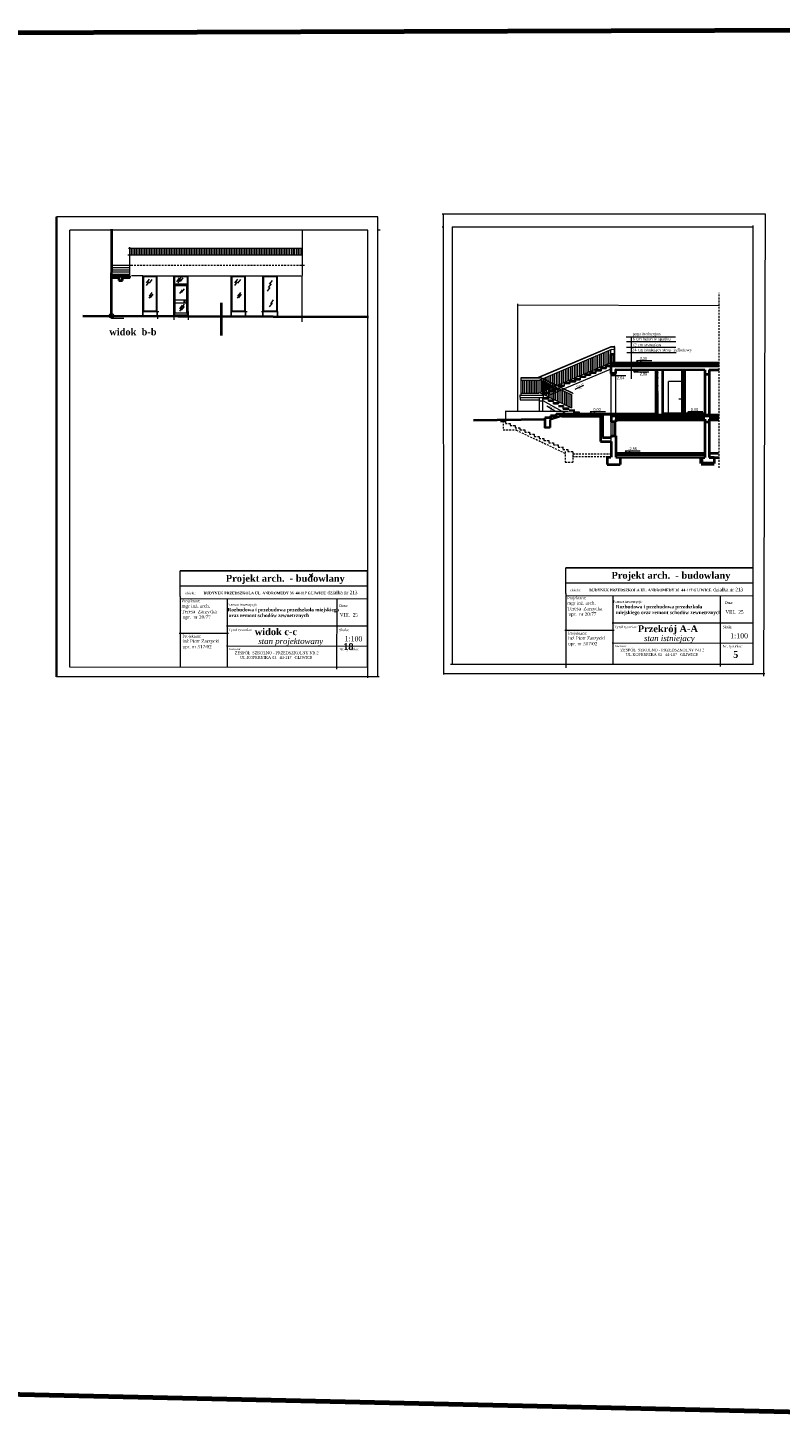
# Model space of a CAD drawing. Header units: millimetres. Extents: x 71367 to 297009, y -32559 to 7655.
# Tile 13 of 17: x 98363 to 103271, y -32559 to -23426. Entities that reach past the tile are written whole.
import ezdxf

# ---------------------------------------------------------------- set-up
doc = ezdxf.new("R2010")
doc.units = ezdxf.units.MM
doc.linetypes.add('2_LKR', pattern=[20, 12, -8])
doc.layers.get('0').update_dxf_attribs({"lineweight": 70})
doc.layers.add('wymiarowanie', color=7, linetype='Continuous', lineweight=30)
doc.styles.get("Standard").update_dxf_attribs({"font": 'phagspa.ttf'})

msp = doc.modelspace()

# ---------------------------------------------------------------- linework, layer by layer
at = {"color": 3, "lineweight": 70}
for p, q in [((107961.4, -23425.8), (71374.3, -23541.5)), ((108057.6, -32558.8), (71374.3, -31738.9))]:
    msp.add_line(p, q, dxfattribs=at)
at = {"lineweight": 35}
for p, q in [((98549.2, -24658.2), (98549.2, -27658.2)), ((99026.5, -25045.8), (99026.5, -25054)), ((101771.3, -26032.4), (101770.8, -25980.1)), ((101733.8, -26032.9), (101771.3, -26032.4))]:
    msp.add_line(p, q, dxfattribs=at)
at = {"lineweight": 20}
for p, q in [((101065, -24638.9), (103173.4, -24638.9)), ((101073.4, -24638.9), (101073.8, -27643.6)), ((103173.4, -24638.9), (103163.1, -27653.9)), ((101065, -24722.7), (101073.4, -24722.7)), ((101130.1, -24722.7), (103094.8, -24722.3)), ((101130.1, -24722.7), (101130.1, -27578.9)), ((103096.4, -27578.9), (103095.7, -24713.8)), ((99111.6, -25041.8), (99038, -25041.8)), ((99206.6, -25041.8), (100146.4, -25041.8)), ((99111.6, -25273.6), (99111.6, -25305.7)), ((99206.2, -25276), (99206.2, -25308.1)), ((99314, -25273.6), (99314, -25305.7)), ((99314.1, -25276), (99314.1, -25308.1)), ((99319, -25273.6), (99319, -25305.7)), ((99408.6, -25276), (99408.6, -25308.1)), ((99408.6, -25276), (99408.6, -25308.1)), ((99619.8, -25218.8), (99619.8, -25430.8)), ((99627.1, -25218.8), (99627.1, -25430.8)), ((99688.4, -25273.6), (99688.4, -25305.7)), ((99783, -25276), (99783, -25308.1)), ((99895.8, -25273.6), (99895.8, -25305.7)), ((99990.4, -25276), (99990.4, -25308.1)), ((102875.8, -25237.7), (101560.6, -25232.9)), ((102166.1, -25505.1), (101692.3, -25706.5)), ((102166.6, -25507.5), (101698.5, -25706.5)), ((102171.3, -25523.9), (101723.8, -25714.2)), ((102058.5, -25654.7), (102058.5, -25569.9)), ((102070.7, -25650.6), (102070.7, -25563.1)), ((102082.4, -25647.9), (102082.4, -25559.9)), ((102094.9, -25642.8), (102094.8, -25554.8)), ((102106.5, -25638), (102106.4, -25550)), ((102118.2, -25632.4), (102118.1, -25544.4)), ((102130.1, -25627.6), (102130, -25539.6)), ((102141.9, -25625.1), (102141.8, -25537.1)), ((102154.1, -25616.1), (102154.1, -25531.3)), ((102165.9, -25616.1), (102165.8, -25528.1)), ((102190.6, -25524.1), (102171.1, -25524.3)), ((102167.1, -25609.8), (101816.1, -25758.2)), ((101846.3, -25747.3), (101846.3, -25662.5)), ((101858.1, -25741.7), (101858.1, -25656.9)), ((102165.8, -25652.3), (101862.6, -25780.3)), ((101869.8, -25736.8), (101869.8, -25652)), ((101881.7, -25729.3), (101881.7, -25644.5)), ((101893.5, -25729.3), (101893.4, -25641.3)), ((101905.2, -25720.6), (101905.1, -25638.5)), ((101917, -25714.4), (101917, -25629.6)), ((101928.7, -25710.7), (101928.7, -25626.4)), ((101940.3, -25704), (101940.3, -25619.2)), ((101952.3, -25699.7), (101952.3, -25614.9)), ((101964, -25694.1), (101964, -25609.3)), ((101964, -25699.7), (101964, -25611.7)), ((101976, -25690.5), (101976, -25605.7)), ((101988, -25685.1), (101988, -25600.3)), ((101999.8, -25680.7), (101999.8, -25595.9)), ((102011.5, -25675.8), (102011.5, -25591)), ((102023.3, -25670.4), (102023.3, -25585.6)), ((102035.2, -25663.8), (102035.2, -25579)), ((102046.9, -25663.8), (102046.9, -25575.8)), ((102065, -25661.3), (102065, -25653.3)), ((102065, -25653.3), (102103, -25653.3)), ((102065, -25661.3), (102103, -25661.3)), ((102068.9, -25663.6), (102068.9, -25676.9)), ((102099, -25646.4), (102099, -25638.4)), ((102099, -25638.4), (102137, -25638.4)), ((102099, -25646.4), (102137, -25646.4)), ((102102.9, -25648), (102102.9, -25661.3)), ((102103, -25653.3), (102103, -25661.3)), ((102103.1, -25653.3), (102103.1, -25661.3)), ((102133, -25633.1), (102133, -25625.1)), ((102133, -25625.1), (102168.4, -25625.1)), ((102133, -25633.1), (102168.4, -25633.1)), ((102136.9, -25633.1), (102136.9, -25646.4)), ((102137, -25638.4), (102137, -25646.4)), ((102137.1, -25638.4), (102137.1, -25646.4)), ((102168.4, -25633.1), (102168.4, -25609.8)), ((102168.4, -25944.2), (102168.4, -25654.8)), ((102199.8, -26200.1), (102199.8, -25649.4)), ((102473.7, -25662.1), (102459.3, -25669.1)), ((102459.7, -25652.8), (102459.7, -25947)), ((102460.4, -25651.6), (102473.7, -25662.1)), ((102474.9, -25953.6), (102474.5, -25651.8)), ((101592.6, -25809.3), (101592.6, -25724.5)), ((101604.1, -25809.3), (101604.1, -25724.5)), ((101615.3, -25809.3), (101615.3, -25724.5)), ((101626.4, -25809.3), (101626.4, -25724.5)), ((101637.5, -25809.3), (101637.5, -25724.5)), ((101648.7, -25809.3), (101648.7, -25724.5)), ((101659.9, -25809.3), (101659.9, -25724.5)), ((101671.1, -25809.3), (101671.1, -25724.5)), ((101682, -25809.3), (101682, -25724.5)), ((101692.8, -25708.9), (101692.5, -25709.1)), ((101692.8, -25708.9), (101692.5, -25709.1)), ((101693.4, -25809.3), (101693.4, -25724.5)), ((101720.9, -25715.4), (101700.7, -25724)), ((101720.9, -25715.4), (101700.7, -25724)), ((101704.8, -25805.4), (101704.9, -25721.7)), ((101704.9, -25806.5), (101704.9, -25721.7)), ((101913.7, -25821.5), (101705.2, -25722.1)), ((101918.9, -25809.9), (101707.4, -25709)), ((101919.4, -25807.4), (101707.9, -25706.6)), ((101716.6, -25802.2), (101716.6, -25717.4)), ((101716.6, -25800.2), (101716.6, -25717.4)), ((101723.9, -25816.3), (101724.1, -25731.3)), ((101728.4, -25716.4), (101728.4, -25712.1)), ((101728.4, -25716.4), (101728.4, -25712.1)), ((101728.4, -25796.9), (101728.4, -25719)), ((101728.4, -25795.3), (101728.4, -25719)), ((101735.6, -25822.9), (101735.6, -25736.7)), ((101740.1, -25722), (101740.1, -25706.3)), ((101740.1, -25722), (101740.1, -25706.3)), ((101740.1, -25791.1), (101740.1, -25724.6)), ((101740.1, -25790.3), (101740.1, -25724.6)), ((101747.5, -25827.5), (101747.5, -25742.4)), ((101751.9, -25727.6), (101751.9, -25702.5)), ((101751.9, -25727.6), (101751.9, -25702.5)), ((101751.9, -25787.3), (101751.9, -25730.2)), ((101751.9, -25785.3), (101751.9, -25730.2)), ((101759.2, -25835.4), (101759.3, -25748.1)), ((101763.6, -25733.2), (101763.6, -25697.7)), ((101763.6, -25782.5), (101763.6, -25735.8)), ((101763.6, -25780.3), (101763.6, -25735.8)), ((101770.9, -25838.7), (101771, -25753.7)), ((101775.3, -25738.7), (101775.3, -25693.4)), ((101775.3, -25778.2), (101775.3, -25741.4)), ((101775.3, -25775.4), (101775.3, -25741.4)), ((101787.1, -25744.4), (101787.1, -25686.1)), ((101787.1, -25770.9), (101787.1, -25747.1)), ((101787.1, -25770.4), (101787.1, -25747.1)), ((101799.2, -25750.1), (101799.2, -25682.3)), ((101799.2, -25767.1), (101799.2, -25752.8)), ((101799.2, -25765.3), (101799.2, -25752.8)), ((101811.1, -25755.8), (101811.1, -25676.8)), ((101822.9, -25755.3), (101822.9, -25671.6)), ((101834.6, -25752), (101834.6, -25667.2)), ((101846.4, -25752), (101846.3, -25664)), ((101861.8, -25750.1), (101861.8, -25763.4)), ((101861.9, -25745.8), (101861.9, -25737.8)), ((101861.9, -25737.8), (101899.8, -25737.8)), ((101861.9, -25745.8), (101899.8, -25745.8)), ((101861.9, -25753), (101861.9, -25761)), ((101861.9, -25753), (101861.9, -25761)), ((101861.9, -25753), (101861.9, -25761)), ((101897.7, -25733.6), (101897.7, -25725.6)), ((101897.7, -25725.6), (101935.6, -25725.6)), ((101897.7, -25733.6), (101935.6, -25733.6)), ((101899.8, -25732.5), (101899.8, -25745.8)), ((101899.8, -25737.8), (101899.8, -25745.8)), ((101929.3, -25720.2), (101929.3, -25712.2)), ((101929.3, -25712.2), (101967.2, -25712.2)), ((101929.3, -25720.2), (101967.2, -25720.2)), ((101935.4, -25716.9), (101935.4, -25730.2)), ((101935.6, -25725.6), (101935.6, -25733.6)), ((101963.8, -25696.7), (102001.8, -25696.7)), ((101963.8, -25704.7), (101963.8, -25697)), ((101963.8, -25704.7), (102001.8, -25704.7)), ((101967.2, -25712.2), (101967.2, -25720.2)), ((101967.3, -25704.7), (101967.3, -25718)), ((101996.7, -25690.2), (101996.7, -25682.2)), ((101996.7, -25682.2), (102034.6, -25682.2)), ((101996.7, -25690.2), (102034.6, -25690.2)), ((102001.7, -25691.4), (102001.7, -25704.7)), ((102001.8, -25696.7), (102001.8, -25704.7)), ((102031.2, -25676.9), (102031.2, -25668.9)), ((102031.2, -25668.9), (102069.1, -25668.9)), ((102031.2, -25676.9), (102069.1, -25676.9)), ((102034.6, -25682.2), (102034.6, -25690.2)), ((102034.7, -25676.9), (102034.7, -25690.2)), ((102069.1, -25668.9), (102069.1, -25676.9)), ((102474.8, -25708.9), (102458.8, -25719.6)), ((102458.8, -25719.6), (102472.9, -25726.1)), ((102459.3, -25669.1), (102475, -25676.2)), ((102475, -25676.2), (102459.3, -25685.8)), ((102459.3, -25685.8), (102473.2, -25693.1)), ((102473.7, -25747.1), (102459.3, -25754.2)), ((102459.3, -25754.2), (102475, -25761.2)), ((102473.2, -25693.1), (102459.8, -25702.5)), ((102459.8, -25702.5), (102474.8, -25708.9)), ((102472.9, -25726.1), (102460.1, -25736.2)), ((102460.4, -25736.7), (102473.7, -25747.1)), ((101574, -25820.5), (101726, -25820.5)), ((101574.1, -25835.4), (101726.3, -25835.5)), ((101574.3, -25835.5), (101574.3, -25818.7)), ((101575.9, -25844.5), (101575.9, -25844.5)), ((101813.1, -25759.4), (101696.3, -25808.8)), ((101813.1, -25759.4), (101696.3, -25808.8)), ((101912.5, -25906.2), (101707.5, -25808.4)), ((101725.5, -25810.2), (101725.5, -25802.2)), ((101725.5, -25802.2), (101763.4, -25802.2)), ((101725.5, -25810.2), (101725.5, -25802.2)), ((101725.5, -25802.2), (101763.4, -25802.2)), ((101725.5, -25810.2), (101725.5, -25802.2)), ((101725.5, -25802.2), (101763.4, -25802.2)), ((101725.5, -25810.2), (101763.4, -25810.2)), ((101725.5, -25810.2), (101763.4, -25810.2)), ((101725.5, -25810.2), (101763.4, -25810.2)), ((101725.7, -25810.2), (101725.7, -25802.2)), ((101725.7, -25802.2), (101763.6, -25802.2)), ((101725.7, -25810.2), (101763.6, -25810.2)), ((101726.1, -25820.5), (101726.1, -25836.1)), ((101727.3, -25836.6), (101760.3, -25836.6)), ((101727.3, -25844.6), (101760.3, -25844.6)), ((101859.6, -25781.6), (101755.8, -25825.4)), ((101760.3, -25836.6), (101760.3, -25844.6)), ((101760.3, -25836.6), (101760.3, -25844.6)), ((101760.3, -25836.6), (101760.3, -25844.6)), ((101761.5, -25794.2), (101761.5, -25786.2)), ((101761.5, -25786.2), (101799.4, -25786.2)), ((101761.5, -25794.2), (101761.5, -25786.2)), ((101761.5, -25786.2), (101799.4, -25786.2)), ((101761.5, -25794.2), (101761.5, -25786.2)), ((101761.5, -25786.2), (101799.4, -25786.2)), ((101761.5, -25794.2), (101799.4, -25794.2)), ((101761.5, -25794.2), (101799.4, -25794.2)), ((101761.5, -25794.2), (101799.4, -25794.2)), ((101761.7, -25794.2), (101761.7, -25786.2)), ((101763.4, -25796.9), (101763.4, -25810.2)), ((101763.4, -25796.9), (101763.4, -25810.2)), ((101763.4, -25796.9), (101763.4, -25810.2)), ((101763.6, -25796.9), (101763.6, -25810.2)), ((101782.7, -25845.6), (101782.7, -25760.8)), ((101793.4, -25783.2), (101793.4, -25775.2)), ((101793.4, -25775.2), (101831.3, -25775.2)), ((101793.4, -25783.2), (101793.4, -25775.2)), ((101793.4, -25775.2), (101831.3, -25775.2)), ((101793.4, -25783.2), (101793.4, -25775.2)), ((101793.4, -25775.2), (101831.3, -25775.2)), ((101793.4, -25783.2), (101831.3, -25783.2)), ((101793.4, -25783.2), (101831.3, -25783.2)), ((101793.4, -25783.2), (101831.3, -25783.2)), ((101794.4, -25850), (101794.4, -25765.2)), ((101799.2, -25767.1), (101799.2, -25766.9)), ((101799.2, -25780.9), (101799.2, -25794.2)), ((101799.2, -25780.9), (101799.2, -25794.2)), ((101799.2, -25780.9), (101799.2, -25794.2)), ((101799.4, -25786.2), (101799.4, -25794.2)), ((101799.4, -25786.2), (101799.4, -25794.2)), ((101799.4, -25786.2), (101799.4, -25794.2)), ((101806.2, -25855.3), (101806.2, -25770.5)), ((101811.1, -25760.3), (101811.1, -25758.5)), ((101811.1, -25760.3), (101811.1, -25758.5)), ((101818.1, -25860.7), (101818.1, -25775.9)), ((101824.1, -25762), (101824.1, -25755.4)), ((101824.1, -25755.4), (101862, -25755.4)), ((101824.1, -25762), (101824.1, -25755.4)), ((101824.1, -25755.4), (101862, -25755.4)), ((101827.1, -25763.4), (101862, -25763.4)), ((101827.1, -25763.4), (101862, -25763.4)), ((101827.9, -25763.4), (101827.9, -25763.8)), ((101827.9, -25766.5), (101827.9, -25774.3)), ((101827.9, -25766.5), (101827.9, -25774.3)), ((101827.9, -25766.5), (101827.9, -25774.3)), ((101830.2, -25864.6), (101830.2, -25779.8)), ((101831.3, -25775.2), (101831.3, -25783.2)), ((101831.3, -25775.2), (101831.3, -25783.2)), ((101831.3, -25775.2), (101831.3, -25783.2)), ((101842, -25871.8), (101842, -25787)), ((101853.7, -25876.1), (101853.7, -25791.3)), ((101865.4, -25880.9), (101865.4, -25796.1)), ((101877.2, -25888.9), (101877.2, -25804.1)), ((101888.9, -25894.7), (101888.9, -25809.9)), ((101900.7, -25899.9), (101900.7, -25815.1)), ((101912.4, -25904.2), (101912.4, -25819.4)), ((101919.4, -25807.4), (101918.9, -25809.9)), ((101933.6, -25782.6), (101990.4, -25756.5)), ((102474.8, -25793.9), (102458.8, -25804.6)), ((102458.8, -25804.6), (102472.9, -25811.2)), ((102475, -25761.2), (102459.3, -25770.9)), ((102459.3, -25770.9), (102473.2, -25778.2)), ((102473.7, -25832.2), (102459.3, -25839.3)), ((102459.3, -25839.3), (102475, -25846.3)), ((102475, -25846.3), (102459.3, -25856)), ((102473.2, -25778.2), (102459.8, -25787.6)), ((102459.8, -25787.6), (102474.8, -25793.9)), ((102472.9, -25811.2), (102460.1, -25821.2)), ((102460.4, -25821.8), (102473.7, -25832.2)), ((102610.5, -25844.5), (102625, -25844.5)), ((102610.5, -25845.8), (102625, -25845.8)), ((101748.3, -25890.6), (101800.9, -25924)), ((101759.9, -25852.4), (101792.9, -25852.4)), ((101759.9, -25860.4), (101792.9, -25860.4)), ((101760.3, -25860.5), (101760.2, -25852.4)), ((101792.9, -25852.4), (101792.9, -25860.4)), ((101793.1, -25877.4), (101793.1, -25864.4)), ((101793.1, -25869.4), (101826.1, -25869.4)), ((101793.1, -25877.4), (101826.1, -25877.4)), ((101825, -25887.6), (101858, -25887.6)), ((101825, -25895.6), (101858, -25895.6)), ((101826.1, -25869.4), (101826.1, -25877.4)), ((101826.1, -25869.4), (101826.1, -25877.4)), ((101856.1, -25911.4), (101856.1, -25898.4)), ((101856.1, -25903.4), (101894, -25903.4)), ((101856.1, -25911.4), (101894, -25911.4)), ((101858, -25887.6), (101858, -25895.6)), ((101858, -25887.6), (101858, -25895.6)), ((101893.9, -25916.1), (101931.8, -25916.1)), ((101893.9, -25924.1), (101931.8, -25924.1)), ((101923, -25929.7), (101960.9, -25929.7)), ((101923, -25929.7), (101923, -25937.7)), ((101960.9, -25929.7), (101960.9, -25937.7)), ((102474.8, -25879), (102458.8, -25889.7)), ((102458.8, -25889.7), (102472.9, -25896.3)), ((102459.3, -25856), (102473.2, -25863.3)), ((102473.7, -25917.3), (102459.3, -25924.3)), ((102459.3, -25924.3), (102475, -25931.4)), ((102475, -25931.4), (102459.3, -25941)), ((102473.2, -25863.3), (102459.8, -25872.6)), ((102459.8, -25872.6), (102474.8, -25879)), ((102472.9, -25896.3), (102460.1, -25906.3)), ((102460.4, -25906.8), (102473.7, -25917.3)), ((101923, -25937.7), (101960.9, -25937.7)), ((101955.4, -25944.2), (101955.4, -25952.2)), ((101955.4, -25944.2), (101955.5, -25955.7)), ((101956.8, -25942.9), (101956.8, -25942.9)), ((102108.3, -25944.3), (102108.3, -25948)), ((102168.4, -26225.2), (102168.4, -25948)), ((102171, -25948), (102171, -25943.9)), ((102180.6, -25994.5), (102180.6, -26087)), ((102190, -25995.8), (102190, -26085.6)), ((102809.7, -26226.5), (102829.5, -26226.5)), ((100221, -26985.3), (100196.8, -27009.5)), ((100197.2, -26988.1), (100222.4, -27001.3)), ((100579.3, -27598.3), (100578.6, -26967.3)), ((99356.2, -27065), (100578.7, -27065)), ((101873.3, -27045.7), (103095.8, -27045.7)), ((99354.2, -27147.2), (100574.2, -27148.6)), ((101871.3, -27127.9), (103091.3, -27129.3)), ((99348.3, -27373.1), (99672.1, -27373.4)), ((101865.4, -27353.8), (102189.1, -27354.1)), ((99355.5, -27545.9), (99355.5, -27596.9)), ((103098.4, -27578.9), (101120, -27578.9)), ((101872.6, -27526.6), (101872.6, -27599.6)), ((100581.3, -27598.3), (98635.9, -27596.1))]:
    msp.add_line(p, q, dxfattribs=at)
at = {"lineweight": 40}
for p, q in [((98907.8, -25303.8), (98909.8, -24737.5)), ((102168.4, -25679.8), (102168.4, -25555.3)), ((102168.4, -25630.9), (102873.2, -25629.9)), ((102199, -25630.4), (102199, -25620.4)), ((102199.6, -25680.3), (102199.6, -25654.4)), ((102199.9, -25654.6), (102779.7, -25654.8)), ((102332.9, -25655.5), (102316.2, -25670.1)), ((102502.9, -25655.3), (102502.9, -25956)), ((102635.3, -25954.7), (102634.8, -25654.7)), ((102649.9, -25954.7), (102649.7, -25654.7)), ((102779.7, -25654.8), (102779.7, -25954.6)), ((102808.8, -25654.8), (102872.8, -25654.8)), ((102808.8, -25654.8), (102808.8, -25954.3)), ((102808.8, -25654.8), (102818.7, -25654.8)), ((102183.4, -25680.9), (102166.8, -25695.4)), ((102459.6, -25744.2), (102459.9, -25943.8)), ((101843.7, -25955.2), (101771.2, -25980.7)), ((102099, -25944), (102099, -26123.5)), ((102099.1, -25944.3), (102099.2, -26122.6)), ((102112.1, -25947.7), (102112.1, -26097.9)), ((102112.2, -25948), (102112.2, -26098.1)), ((102199.9, -25995.9), (102168.4, -25995.8)), ((102474.8, -25944.1), (102474.8, -25954.8)), ((102779.7, -25977.8), (102779.7, -26226.8)), ((102808.8, -25996.7), (102779.7, -25996.6)), ((102808.8, -25978.2), (102808.8, -26226.9)), ((102112.1, -26097.9), (102170.1, -26097.9)), ((102112.2, -26098.1), (102168.5, -26098.1)), ((102166.9, -26087.1), (102201.9, -26087.1)), ((102168.4, -26087.3), (102199.9, -26087.2)), ((102098.6, -26122.3), (102166.9, -26122.1)), ((102099.2, -26122.5), (102168.4, -26122.4)), ((102143.4, -26225.7), (102167.5, -26225.6)), ((102143.6, -26225.4), (102143.6, -26273.2)), ((102143.6, -26273.2), (102228.2, -26273.2)), ((102199.9, -26225.7), (102779.7, -26226.8)), ((102228.3, -26225.1), (102228.3, -26273.2)), ((102755.6, -26226.9), (102779.7, -26226.8)), ((102808.8, -26226.9), (102873, -26227.1)), ((102809.7, -26226.5), (102840.4, -26226.5)), ((102840.4, -26226.3), (102840.4, -26266.9))]:
    msp.add_line(p, q, dxfattribs=at)
at = {"color": 0, "lineweight": 20}
for p, q in [((100152.5, -24739.4), (100150, -25343.6)), ((99015, -24906.2), (100153.3, -24906.2)), ((99018.8, -24862.8), (100149, -24862.8)), ((99026.3, -25061), (99026.3, -24856)), ((98907.3, -24973.4), (99036.5, -24973.4)), ((98907.8, -24988.2), (99026.3, -24988.2)), ((98907.8, -25002.4), (99026.3, -25002.4)), ((98907.8, -25017), (99026.3, -25017)), ((98907.8, -25031.3), (99026.3, -25031.3)), ((99111.6, -25304.1), (99111.6, -25041.8)), ((99111.6, -25041.8), (99206.2, -25041.8)), ((99112.2, -25041.8), (99206.6, -25041.8)), ((99116.6, -25046.8), (99116.6, -25273.4)), ((99116.6, -25046.8), (99201.5, -25046.8)), ((99121.2, -25041.8), (99206.1, -25041.8)), ((99150.8, -25080.8), (99133, -25105)), ((99152.5, -25064.7), (99134.6, -25088.9)), ((99172, -25066.4), (99154.1, -25090.6)), ((99201.5, -25273.4), (99201.5, -25046.8)), ((99206.2, -25304.1), (99206.2, -25041.8)), ((99314, -25304.1), (99314, -25041.8)), ((99314, -25304.1), (99314, -25041.8)), ((99314, -25041.8), (99408.6, -25041.8)), ((99319, -25046.8), (99319, -25299.1)), ((99319, -25046.8), (99403.9, -25046.8)), ((99319, -25094.2), (99408.4, -25094.2)), ((99319, -25099.1), (99403.9, -25099.1)), ((99322, -25106.3), (99397.9, -25106.3)), ((99323.1, -25286), (99323.1, -25104.1)), ((99350.1, -25056.5), (99332.2, -25080.7)), ((99350.1, -25056.5), (99332.2, -25080.7)), ((99350.1, -25056.5), (99332.2, -25080.7)), ((99359, -25063.9), (99341.1, -25088)), ((99360.1, -25051.8), (99342.2, -25076)), ((99374.3, -25055.4), (99356.4, -25079.6)), ((99397.9, -25106.3), (99397.9, -25286)), ((99403.9, -25301.6), (99403.9, -25046.8)), ((99408.6, -25304.1), (99408.6, -25041.8)), ((99688.4, -25304.1), (99688.4, -25041.8)), ((99688.4, -25041.8), (99783, -25041.8)), ((99693.4, -25046.8), (99693.4, -25273.4)), ((99693.4, -25046.8), (99778.3, -25046.8)), ((99698, -25041.8), (99792.6, -25041.8)), ((99727.7, -25080.8), (99709.8, -25105)), ((99729.3, -25064.7), (99711.4, -25088.9)), ((99748.8, -25066.4), (99730.9, -25090.6)), ((99778.3, -25273.4), (99778.3, -25046.8)), ((99783, -25304.1), (99783, -25041.8)), ((99895.8, -25305.7), (99895.8, -25041.8)), ((99895.8, -25041.8), (99990.4, -25041.8)), ((99895.8, -25304.1), (99895.8, -25041.8)), ((99895.8, -25041.8), (99990.4, -25041.8)), ((99900.8, -25046.8), (99900.8, -25273.4)), ((99900.8, -25046.8), (99985.7, -25046.8)), ((99948.9, -25094.9), (99931, -25119.1)), ((99955.6, -25073.3), (99937.7, -25097.5)), ((99985.7, -25273.4), (99985.7, -25046.8)), ((99990.4, -25304.7), (99990.4, -25041.8)), ((99990.4, -25304.1), (99990.4, -25041.8)), ((99168.6, -25164.4), (99150.7, -25188.5)), ((99172, -25150.9), (99154.1, -25175)), ((99177.9, -25161.8), (99160, -25186)), ((99321.4, -25198.2), (99399.3, -25198.2)), ((99369.5, -25133.8), (99351.6, -25158)), ((99381.1, -25127), (99363.2, -25151.1)), ((99380.7, -25198), (99380.7, -25219.3)), ((99385.6, -25198), (99385.6, -25219.3)), ((99745.4, -25164.4), (99727.5, -25188.5)), ((99748.8, -25150.9), (99730.9, -25175)), ((99754.7, -25161.8), (99736.8, -25186)), ((99940.7, -25119.2), (99922.9, -25143.4)), ((99962.4, -25200.2), (99944.5, -25224.4)), ((99206.5, -25278.4), (99111.6, -25278.4)), ((99216, -25278.4), (99112.1, -25278.4)), ((99201.5, -25273.4), (99116.6, -25273.4)), ((99322.2, -25218.1), (99399.3, -25218.1)), ((99397.9, -25286), (99323.1, -25286)), ((99369.5, -25233.9), (99351.6, -25258.1)), ((99369.5, -25249.3), (99351.6, -25273.5)), ((99381.1, -25227.1), (99363.2, -25251.3)), ((99381.1, -25242.5), (99363.2, -25266.7)), ((99783.3, -25278.4), (99688.4, -25278.4)), ((99792.8, -25278.4), (99688.9, -25278.4)), ((99778.3, -25273.4), (99693.4, -25273.4)), ((99990.2, -25278.4), (99886.3, -25278.4)), ((99990.7, -25278.4), (99895.8, -25278.4)), ((99985.7, -25273.4), (99900.8, -25273.4)), ((99955.6, -25220.5), (99937.7, -25244.6)), ((99990.4, -25288.7), (99991.8, -25288.7)), ((101559, -25927.5), (101559, -25225.3)), ((98907.8, -25319), (98987.2, -25319)), ((99207.1, -25303), (99207.1, -25323.4)), ((99313.7, -25304.1), (99209.8, -25304.1)), ((99408.2, -25304.1), (99304.3, -25304.1)), ((99408.9, -25304.1), (99314, -25304.1)), ((99314.2, -25301.8), (99314.2, -25328.8)), ((99403.9, -25299.1), (99319, -25299.1)), ((99408.9, -25304.1), (99408.9, -25328.8)), ((102267.6, -25440.7), (102589, -25440.7)), ((102269.7, -25472), (102591, -25472)), ((102298.3, -25439.5), (102298.3, -25714.1)), ((102160.3, -25507.5), (102160, -25507.5)), ((102193.3, -25505.1), (102166.1, -25505.1)), ((102193.3, -25507.5), (102166.6, -25507.5)), ((102191.4, -25609.4), (102191.4, -25505.1)), ((102193.3, -25615), (102193.3, -25505.1)), ((102269.4, -25507), (102590.8, -25507)), ((102271.5, -25543.5), (102592.9, -25543.5)), ((102191.4, -25608.9), (102191.4, -25616)), ((101580.6, -25706.1), (101708, -25706.6)), ((101580.7, -25708.5), (101707.6, -25709)), ((101580.9, -25819.5), (101580.9, -25706.8)), ((101581.4, -25723.6), (101700.7, -25724)), ((102543.1, -25944.8), (102542.9, -25731.9)), ((102628.3, -25731.9), (102542.9, -25731.9)), ((102628.3, -25731.9), (102628.6, -25944.1)), ((101574.5, -25835.8), (101574.5, -25852.4)), ((101579.7, -25808.5), (101697.8, -25808.5)), ((101699.1, -25836.9), (101699.1, -25858.8)), ((101699.3, -25837.2), (101699.3, -25929.8)), ((101721.8, -25927.9), (101721.8, -25837.3)), ((101725.9, -25820.4), (101725.9, -25835.5)), ((101727.3, -25836.6), (101727.3, -25844.6)), ((101889.7, -25927.6), (101478.1, -25928.2)), ((101479.5, -25927.1), (101479.5, -26002.2)), ((101574.5, -25852.4), (101699.3, -25852.4)), ((101699, -25858.8), (101721.8, -25858.8)), ((101721.8, -25856.6), (101882.7, -25945)), ((103171.6, -27638.9), (101073.4, -27638.9))]:
    msp.add_line(p, q, dxfattribs=at)
at = {"lineweight": 9}
for p, q in [((99037.3, -24906.2), (99037.3, -24862.5)), ((99048.2, -24906.2), (99048.2, -24862.5)), ((99059, -24906.2), (99059, -24862.5)), ((99070, -24906.2), (99070, -24862.5)), ((99080.9, -24906.2), (99080.9, -24862.5)), ((99091.8, -24906.2), (99091.8, -24862.5)), ((99102.7, -24906.2), (99102.7, -24862.5)), ((99113.5, -24906.2), (99113.5, -24862.5)), ((99124.5, -24906.2), (99124.5, -24862.5)), ((99135.4, -24906.2), (99135.4, -24862.5)), ((99146.2, -24906.2), (99146.2, -24862.5)), ((99157.1, -24906.2), (99157.1, -24862.5)), ((99168.1, -24906.2), (99168.1, -24862.5)), ((99179, -24906.2), (99179, -24862.5)), ((99189.9, -24906.2), (99189.9, -24862.5)), ((99200.7, -24906.2), (99200.7, -24862.5)), ((99211.7, -24906.2), (99211.7, -24862.5)), ((99222.6, -24906.2), (99222.6, -24862.5)), ((99233.4, -24906.2), (99233.4, -24862.5)), ((99244.3, -24906.2), (99244.3, -24862.5)), ((99255.3, -24906.2), (99255.3, -24862.5)), ((99266.2, -24906.2), (99266.2, -24862.5)), ((99277.1, -24906.2), (99277.1, -24862.5)), ((99287.9, -24906.2), (99287.9, -24862.5)), ((99298.9, -24906.2), (99298.9, -24862.5)), ((99309.8, -24906.2), (99309.8, -24862.5)), ((99320.6, -24906.2), (99320.6, -24862.5)), ((99331.5, -24906.2), (99331.5, -24862.5)), ((99342.4, -24906.2), (99342.4, -24862.5)), ((99353.4, -24906.2), (99353.4, -24862.5)), ((99364.3, -24906.2), (99364.3, -24862.5)), ((99375.1, -24906.2), (99375.1, -24862.5)), ((99386.1, -24906.2), (99386.1, -24862.5)), ((99397, -24906.2), (99397, -24862.5)), ((99407.8, -24906.2), (99407.8, -24862.5)), ((99418.7, -24906.2), (99418.7, -24862.5)), ((99429.6, -24906.2), (99429.6, -24862.5)), ((99440.5, -24906.2), (99440.5, -24862.5)), ((99451.5, -24906.2), (99451.5, -24862.5)), ((99462.3, -24906.2), (99462.3, -24862.5)), ((99473.3, -24906.2), (99473.3, -24862.5)), ((99484.2, -24906.2), (99484.2, -24862.5)), ((99495, -24906.2), (99495, -24862.5)), ((99505.9, -24906.2), (99505.9, -24862.5)), ((99516.8, -24906.2), (99516.8, -24862.5)), ((99527.7, -24906.2), (99527.7, -24862.5)), ((99538.6, -24906.2), (99538.6, -24862.5)), ((99549.5, -24906.2), (99549.5, -24862.5)), ((99560.5, -24906.2), (99560.5, -24862.5)), ((99571.4, -24906.2), (99571.4, -24862.5)), ((99582.2, -24906.2), (99582.2, -24862.5)), ((99593.1, -24906.2), (99593.1, -24862.5)), ((99604, -24906.2), (99604, -24862.5)), ((99614.9, -24906.2), (99614.9, -24862.5)), ((99625.8, -24906.2), (99625.8, -24862.5)), ((99636.6, -24906.2), (99636.6, -24862.5)), ((99647.6, -24906.2), (99647.6, -24862.5)), ((99658.6, -24906.2), (99658.6, -24862.5)), ((99669.4, -24906.2), (99669.4, -24862.5)), ((99680.3, -24906.2), (99680.3, -24862.5)), ((99691.2, -24906.2), (99691.2, -24862.5)), ((99702.1, -24906.2), (99702.1, -24862.5)), ((99713, -24906.2), (99713, -24862.5)), ((99723.8, -24906.2), (99723.8, -24862.5)), ((99734.8, -24906.2), (99734.8, -24862.5)), ((99745.7, -24906.2), (99745.7, -24862.5)), ((99756.6, -24906.2), (99756.6, -24862.5)), ((99767.5, -24906.2), (99767.5, -24862.5)), ((99778.4, -24906.2), (99778.4, -24862.5)), ((99789.3, -24906.2), (99789.3, -24862.5)), ((99800.2, -24906.2), (99800.2, -24862.5)), ((99811, -24906.2), (99811, -24862.5)), ((99822, -24906.2), (99822, -24862.5)), ((99832.9, -24906.2), (99832.9, -24862.5)), ((99843.7, -24906.2), (99843.7, -24862.5)), ((99854.7, -24906.2), (99854.7, -24862.5)), ((99865.6, -24906.2), (99865.6, -24862.5)), ((99876.5, -24906.2), (99876.5, -24862.5)), ((99887.4, -24906.2), (99887.4, -24862.5)), ((99898.2, -24906.2), (99898.2, -24862.5)), ((99909.2, -24906.2), (99909.2, -24862.5)), ((99920.1, -24906.2), (99920.1, -24862.5)), ((99930.9, -24906.2), (99930.9, -24862.5)), ((99941.8, -24906.2), (99941.8, -24862.5)), ((99952.8, -24906.2), (99952.8, -24862.5)), ((99963.7, -24906.2), (99963.7, -24862.5)), ((99974.6, -24906.2), (99974.6, -24862.5)), ((99985.4, -24906.2), (99985.4, -24862.5)), ((99996.4, -24906.2), (99996.4, -24862.5)), ((100007.3, -24906.2), (100007.3, -24862.5)), ((100018.1, -24906.2), (100018.1, -24862.5)), ((100029, -24906.2), (100029, -24862.5)), ((100040, -24906.2), (100040, -24862.5)), ((100050.9, -24906.2), (100050.9, -24862.5)), ((100061.8, -24906.2), (100061.8, -24862.5)), ((100072.6, -24906.2), (100072.6, -24862.5)), ((100083.6, -24906.2), (100083.6, -24862.5)), ((100094.5, -24906.2), (100094.5, -24862.5)), ((100105.3, -24906.2), (100105.3, -24862.5)), ((100116.2, -24906.2), (100116.2, -24862.5)), ((100127.1, -24906.2), (100127.1, -24862.5)), ((100138.1, -24906.2), (100138.1, -24862.5)), ((100149, -24906.2), (100149, -24862.5)), ((99355.5, -27134.5), (99355.5, -26967.3)), ((101872.6, -27115.2), (101872.6, -26947.9)), ((101872.6, -27115.2), (101872.6, -27526.6)), ((99355.5, -27134.5), (99355.5, -27545.9)), ((99662.6, -27147.2), (99662.1, -27596.9)), ((100377.4, -27148.1), (100376, -27609.5)), ((102179.7, -27127.9), (102179.1, -27577.6)), ((102880.5, -27128.7), (102879.2, -27590.2)), ((102174.7, -27305.8), (103096.1, -27306.9)), ((99657.7, -27325.1), (100579, -27326.2)), ((99657.7, -27457), (100579.2, -27458.4)), ((102174.7, -27437.7), (103096.2, -27439.1))]:
    msp.add_line(p, q, dxfattribs=at)
at = {"linetype": '2_LKR', "lineweight": 20}
for p, q in [((99035.4, -24973.2), (100168.3, -24972.1)), ((102873, -26295.9), (102873, -25154.5)), ((101447.4, -25991.8), (101478.8, -25991.8)), ((101464.2, -25987.5), (101464.2, -26048.2)), ((101478.8, -25991.8), (101478.8, -26005.8)), ((101478.8, -26005.8), (101510.2, -26005.8)), ((101510.2, -26005.8), (101510.2, -26019.8)), ((101510.2, -26019.8), (101541.6, -26019.8)), ((101541.6, -26019.8), (101541.6, -26033.8)), ((101464.2, -26048.2), (101552.4, -26048.2)), ((101541.6, -26033.8), (101572.9, -26033.8)), ((101869.6, -26201.3), (101544.7, -26048.9)), ((101572.9, -26033.8), (101572.9, -26047.8)), ((101572.9, -26047.8), (101604.3, -26047.8)), ((101604.3, -26047.8), (101604.3, -26061.8)), ((101604.3, -26061.8), (101635.7, -26061.8)), ((101635.7, -26061.8), (101635.7, -26075.8)), ((101635.7, -26075.8), (101667.1, -26075.8)), ((101667.1, -26075.8), (101667.1, -26089.8)), ((101667.1, -26089.8), (101698.4, -26089.8)), ((101698.4, -26089.8), (101698.4, -26103.8)), ((101698.4, -26103.8), (101729.8, -26103.8)), ((101729.8, -26103.8), (101729.8, -26117.8)), ((101729.8, -26117.8), (101761.2, -26117.8)), ((101761.2, -26117.8), (101761.2, -26131.8)), ((101761.2, -26131.8), (101792.6, -26131.8)), ((101792.6, -26131.8), (101792.6, -26145.8)), ((101792.6, -26145.8), (101823.9, -26145.8)), ((101823.9, -26145.8), (101823.9, -26159.8)), ((101823.9, -26159.8), (101855.3, -26159.8)), ((101854.3, -26158.6), (101854.3, -26175.6)), ((101854.3, -26175.6), (101885.7, -26175.6)), ((101869.2, -26189.1), (101869.2, -26257.8)), ((101885.7, -26175.6), (101885.7, -26189.6)), ((101885.7, -26189.6), (101918.2, -26189.6)), ((101919.2, -26189.7), (101918.7, -26257.5)), ((101918.9, -26204.1), (102166.9, -26204.5)), ((101869.2, -26257.8), (101919.2, -26257.2)), ((101917, -26220.4), (102170.3, -26220.5))]:
    msp.add_line(p, q, dxfattribs=at)
at = {"color": 0, "lineweight": 40}
for p, q in [((98907.8, -25045.6), (99026.3, -25045.6)), ((98907.8, -25053.6), (98955.1, -25053.6)), ((98955.1, -25053.6), (98955.1, -25072.4)), ((98955.1, -25072.4), (98979, -25072.4)), ((98979, -25072.4), (98979, -25053.6)), ((98979, -25053.6), (99026.3, -25053.6)), ((98719.6, -25304.1), (100584.2, -25310)), ((102189.1, -25555.2), (102168.8, -25555.2)), ((102189.3, -25615.6), (102189, -25555)), ((102191.4, -25505.2), (102193.3, -25505.2)), ((102191.6, -25524), (102193.5, -25524)), ((102191.2, -25609.4), (102193.4, -25609.4)), ((102460.2, -25656.3), (102460.3, -25745.3)), ((102199.5, -25679.8), (102168.3, -25679.6)), ((102779.7, -25683.1), (102809.2, -25683.1)), ((101735.5, -25979.9), (101270.8, -25986)), ((101773.2, -25967.9), (101735.5, -25967.9)), ((101735.5, -25967.9), (101736, -26033.5)), ((101810.6, -25956), (101773.2, -25956)), ((101773.2, -25956), (101773.2, -25967.9)), ((101810.5, -25943.8), (101810.5, -25956)), ((101810.5, -25943.8), (101810.5, -25943.8)), ((102474.9, -25943.8), (101810.5, -25944.2)), ((102168.4, -25944.1), (102168.4, -25944.2)), ((102168.4, -25948), (102168.7, -25996)), ((102199.8, -25977.9), (102199.8, -25995.9)), ((102635.3, -25943.7), (102502.9, -25943.8)), ((102777.9, -25943.7), (102649.9, -25943.7)), ((102168.4, -26087.3), (102168.4, -26098.1)), ((102199.8, -26087.3), (102200, -26226)), ((102168.4, -26122.4), (102168.4, -26225.2)), ((102199.5, -26200.1), (102779.7, -26200.1)), ((102200.7, -26208.8), (102780.9, -26208.8)), ((102808.8, -26200.1), (102869.2, -26200.1))]:
    msp.add_line(p, q, dxfattribs=at)
at = {"lineweight": 60}
for p, q in [((102168.4, -25615.3), (102872.7, -25614.3)), ((102198.2, -25620.9), (102872.9, -25619.8)), ((102098.6, -25954.8), (101843.7, -25955.2)), ((102873, -25954.6), (102168.4, -25954.8)), ((102199, -25977.8), (102779.7, -25977.8)), ((102808.8, -25977.8), (102872.5, -25977.8)), ((102756.7, -26225.6), (102756.7, -26266.9)), ((102756.7, -26266.9), (102840.4, -26266.9))]:
    msp.add_line(p, q, dxfattribs=at)
at = {"lineweight": 30}
msp.add_line((102108.3, -25948), (102171, -25948), dxfattribs=at)
at = {"lineweight": 25}
for p, q in [((99355.5, -26967.3), (100578.6, -26967.3)), ((101872.6, -26947.9), (103095.7, -26947.9))]:
    msp.add_line(p, q, dxfattribs=at)
at = {"color": 0, "lineweight": 20}
msp.add_circle((98907.8, -25303.8), 15, dxfattribs=at)
at = {"layer": 'wymiarowanie', "lineweight": 20}
for p, q in [((100645.8, -24658.2), (98549.2, -24658.2)), ((100645.8, -27658.2), (100645.8, -24658.2)), ((98635.9, -27596.1), (98635.9, -24744)), ((100579.9, -24744), (98635.9, -24744)), ((100579.9, -27664.2), (100579.9, -24744)), ((100660.1, -24744), (100645.8, -24744)), ((100654.5, -27658.2), (98549.2, -27658.2))]:
    msp.add_line(p, q, dxfattribs=at)
for points in [[(102414.8, -25670.3), (102316.2, -25670.1), (102332.9, -25655.5), (102347.9, -25670.1)], [(102433.8, -25597.2), (102335.2, -25597.2), (102351.9, -25611.8), (102366.9, -25597.2)], [(102265.4, -25695.6), (102166.8, -25695.4), (102183.4, -25680.9), (102198.4, -25695.5)], [(102131.5, -25929.5), (102032.8, -25929.5), (102049.5, -25944.1), (102064.5, -25929.5)], [(102767.4, -25930.3), (102668.8, -25930.3), (102685.4, -25944.8), (102700.5, -25930.3)], [(102359, -26186.1), (102260.4, -26186.1), (102277, -26200.7), (102292.1, -26186.1)]]:
    msp.add_lwpolyline(points, dxfattribs=at)

# ---------------------------------------------------------------- texts
at = {"lineweight": 9, "attachment_point": 1}
for s, insert, char_height in [('{\\fTimes New Roman|b1|i0|c238|p18; widok  b-b}', (98876.4, -25385.6), 44.8), ('{\\fTimes New Roman|b1|i0|c238|p18; Projekt arch.  - budowlany}', (99636.9, -26993.3), 44.8), ('{\\fTimes New Roman|b1|i0|c238|p18; Projekt arch.  - budowlany}', (102154, -26973.9), 44.8), ('{\\fTimes New Roman|b0|i0|c238|p18;\\H1.2x;obiekt:       \\fTimes New Roman|b1|i0|c238|p18; BUDYNEK PRZEDSZKOLA UL. ANDROMEDY 36  44-117 GLIWICE}', (99385.9, -27103.7), 14), ('{\\fTimes New Roman|b0|i0|c238|p18;\\H1.2x;obiekt:       \\fTimes New Roman|b1|i0|c238|p18; BUDYNEK PRZEDSZKOLA UL. ANDROMEDY 36  44-117 GLIWICE}', (101902.9, -27084.3), 14), ('{\\fTimes New Roman|b0|i0|c238|p18;Projektant:\\P\\H1.2x;mgr inż. arch.\\PTeresa  Zarzycka \\P upr.  nr 20/77}', (99365.2, -27154.7), 18.2), ('{\\fTimes New Roman|b0|i0|c238|p18;\\H1.2x;Nazwa inwestycji:}', (99666.3, -27178.5), 14), ('{\\fTimes New Roman|b0|i0|c238|p18;\\H1.2x;Data:}', (100394.1, -27185.6), 14), ('{\\fTimes New Roman|b0|i0|c238|p18;Projektant:\\P\\H1.2x;mgr inż. arch.\\PTeresa  Zarzycka \\P upr.  nr 20/77}', (101882.3, -27135.4), 18.2), ('{\\fTimes New Roman|b0|i0|c238|p18;\\H1.2x;Nazwa inwestycji:}', (102183.3, -27159.2), 14), ('{\\fTimes New Roman|b0|i0|c238|p18;\\H1.2x;Data:}', (102911.1, -27166.2), 14), ('{\\fTimes New Roman|b0|i0|c238|p18;\\H1.6x;VIII.  25}', (100397.4, -27242.8), 14), ('{\\fTimes New Roman|b0|i0|c238|p18;\\H1.6x;VIII.  25}', (102914.4, -27223.5), 14), ('{\\fTimes New Roman|b0|i0|c238|p18;Projektant:\\P\\H1.2x;inż Piotr Zarzycki\\Pupr. nr 517/02}', (99371.5, -27384.2), 18.2), ('{\\fTimes New Roman|b0|i0|c238|p18;\\H1.2x;Tytuł rysunku:}', (99672, -27343.4), 14), ('{\\fTimes New Roman|b1|i0|c238|p18; widok c-c}', (99825.6, -27341.7), 44.8), ('{\\fTimes New Roman|b0|i0|c238|p18;\\H1.2x;Skala:}', (100393.1, -27343.8), 14), ('{\\fTimes New Roman|b0|i0|c238|p18;\\H1.6x;1:100}', (100428.2, -27393.5), 21), ('{\\fTimes New Roman|b0|i0|c238|p18;Projektant:\\P\\H1.2x;inż Piotr Zarzycki\\Pupr. nr 517/02}', (101888.6, -27364.8), 18.2), ('{\\fTimes New Roman|b0|i0|c238|p18;\\H1.2x;Tytuł rysunku:}', (102189.1, -27324.1), 14), ('{\\fTimes New Roman|b1|i0|c238|p18;Przekrój A-A}', (102342.6, -27322.3), 44.8), ('{\\fTimes New Roman|b0|i0|c238|p18;\\H1.2x;Skala:}', (102896.3, -27324.4), 14), ('{\\fTimes New Roman|b0|i0|c238|p18;\\H1.6x;1:100}', (102945.3, -27374.1), 21), ('{\\fTimes New Roman|b0|i0|c238|p18;\\H1.2x;Nr. rysunku:}', (100393.1, -27469.5), 14), ('{\\fTimes New Roman|b0|i0|c238|p18;\\H1.2x;Nr. rysunku:}', (102896.3, -27450.2), 14)]:
    msp.add_mtext(s, dxfattribs=dict(at, insert=insert, char_height=char_height))
for s, insert, char_height, width in [('{\\fTimes New Roman|b1|i0|c238|p18;   \\fTimes New Roman|b0|i0|c238|p18;papa izolacyjna  \\fTimes New Roman|b1|i0|c238|p18;          \\P  \\fTimes New Roman|b0|i0|c238|p18; 6 cm beton w spadku}', (102288.5, -25412.6), 19.04, 577.095), ('{\\fTimes New Roman|b1|i0|c238|p18;   \\fTimes New Roman|b0|i0|c238|p18;12 cm styropian  \\fTimes New Roman|b1|i0|c238|p18;          \\P  \\fTimes New Roman|b0|i0|c238|p18; 24 cm istniejący strop  żelbetowy}', (102283.9, -25483.8), 19.04, 577.095), ('{\\fTimes New Roman|b1|i0|c238|p18;               \\P  \\fTimes New Roman|b0|i0|c238|p18; działka nr 213}', (100291.8, -27059.8), 22.4, 678.935), ('{\\fTimes New Roman|b1|i0|c238|p18;               \\P  \\fTimes New Roman|b0|i0|c238|p18; działka nr 213}', (102808.9, -27040.5), 22.4, 678.935), ('{\\fTimes New Roman|b1|i0|c238|p18;               \\PRozbudowa i przebudowa przedszkola miejskiego\\P oraz remont schodów zewnetrznych}', (99664.8, -27171.9), 22.4, 737.669), ('{\\fTimes New Roman|b1|i0|c238|p18;               \\PRozbudowa i przebudowa przedszkola miejskiego oraz remont schodów zewnetrznych}', (102199.2, -27152.6), 22.4, 678.935), ('{\\fTimes New Roman|b1|i0|c238|p18;               \\P  \\fTimes New Roman|b0|i0|c238|p18; \\fTimes New Roman|b0|i1|c238|p18;stan projektowany}', (99822.6, -27343.1), 38.08, 1154.19), ('{\\fTimes New Roman|b1|i0|c238|p18;               \\P  \\fTimes New Roman|b0|i0|c238|p18; \\fTimes New Roman|b0|i1|c238|p18;stan istniejacy}', (102339.7, -27323.8), 38.08, 1154.19), ('{\\fTimes New Roman|b0|i0|c238|p18;\\H0.625x;  Inwestor       \\P         \\H1.2857x;ZESPÓŁ  SZKOLNO - PRZEDSZKOLNY NR 2  \\P            UL.KOPERNIKA 63   44-117   GLIWICE  \\P  \\H1.2444x; }', (99664.4, -27469.9), 22.4, 947.491), ('{\\fTimes New Roman|b1|i0|c238|p18;  18}', (100419.7, -27438.9), 44.8, 82.668), ('{\\fTimes New Roman|b0|i0|c238|p18;\\H0.625x;  Inwestor       \\P         \\H1.2857x;ZESPÓŁ  SZKOLNO - PRZEDSZKOLNY NR 2  \\P            UL.KOPERNIKA 63   44-117   GLIWICE  \\P  \\H1.2444x; }', (102181.5, -27450.6), 22.4, 947.491), ('{\\fTimes New Roman|b1|i0|c238|p18;  5}', (102930.8, -27490.1), 44.8, 82.668), ('{\\fTimes New Roman|b1|i0|c238|p18;  }', (100413.8, -27509.4), 44.8, 82.668)]:
    msp.add_mtext(s, dxfattribs=dict(at, insert=insert, char_height=char_height, width=width))
at = {"lineweight": 9, "char_height": 11.2, "attachment_point": 1}
for s, insert, rotation in [('\\pxi-3,l3.3699,t3.3699;{\\fTimes New Roman|b0|i0|c238|p18;14 x 15\\P   34}', (101934.3, -25763), 23.03899), ('\\pxi-3,l3.3699,t3.3699;{\\fTimes New Roman|b0|i0|c238|p18;8 x 15\\P   34}', (101768.4, -25884), 325.26961)]:
    msp.add_mtext(s, dxfattribs=dict(at, insert=insert, rotation=rotation))
at = {"layer": 'wymiarowanie', "lineweight": 20, "char_height": 18, "width": 110.972, "attachment_point": 1}
for s, insert in [('3,30\\P{\\H0.8889x; }', (102354.9, -25572.6)), ('2,64\\P{\\H0.8889x; }', (102206.3, -25699.3)), ('2,89{\\H0.8889x; }', (102355.7, -25674)), ('0,00\\P{\\H0.8889x; }', (102052.6, -25904.9)), ('0,00\\P{\\H0.8889x; }', (102688.5, -25905.7)), ('-2,55\\P{\\H0.8889x; }', (102280.1, -26161.6))]:
    msp.add_mtext(s, dxfattribs=dict(at, insert=insert))

doc.saveas('drawing.dxf')
